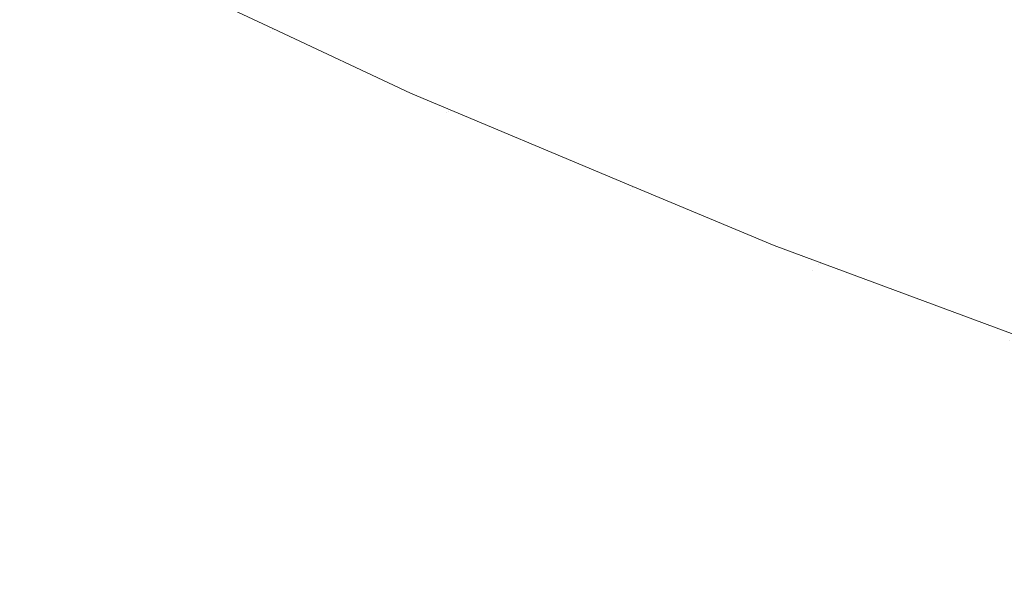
# Model space of a CAD drawing. Header units: centimetres. Extents: x -44.1 to 45.2, y 4.2 to 6.
# Tile 153 of 256: x -13.9781 to -13.9364, y 4.5194 to 4.5429. Entities that reach past the tile are written whole.
import ezdxf

# ---------------------------------------------------------------- set-up
doc = ezdxf.new("R2010")
doc.units = ezdxf.units.CM
doc.header["$LTSCALE"] = 2.54
doc.layers.add('Lucido design-1', color=7, linetype='Continuous')

# ---------------------------------------------------------------- blocks, each defined once
blk = doc.blocks.new('Gruppo-4-1')
at = {"color": 7, "linetype": 'Continuous', "lineweight": 9}
blk.add_3dface([(-43.918995, 5.900212, -2276.22217), (-43.918995, 4.300212, -2276.22217), (45.04592, 4.300212, -2276.22217), (45.04592, 5.900212, -2276.22217)], dxfattribs=at)
for points, invisible_edges in [([(-13.955397, 4.542764, -2276.692323), (-13.962727, 4.546078, -2276.692323), (-13.961945, 4.546676, -2276.689995), (-13.954643, 4.543376, -2276.689995)], 15), ([(-13.975688, 4.546456, -2276.72217), (-13.967388, 4.542555, -2276.72217), (-13.967388, 4.542555, -2276.92217), (-13.974682, 4.545983, -2276.92217)], 10), ([(-13.967388, 4.542555, -2276.72217), (-13.975688, 4.546456, -2276.72217), (-13.974665, 4.545982, -2276.71995)], 10), ([(-13.974451, 4.546137, -2276.715456), (-13.97426, 4.546275, -2276.713185), (-13.967006, 4.542802, -2276.713185), (-13.96719, 4.542661, -2276.715456)], 15), ([(-13.966766, 4.542985, -2276.710899), (-13.967006, 4.542802, -2276.713185), (-13.97426, 4.546275, -2276.713185), (-13.974012, 4.546455, -2276.710899)], 15), ([(-13.951015, 4.546321, -2276.680769), (-13.943632, 4.543175, -2276.680769), (-13.944593, 4.542348, -2276.683058), (-13.952014, 4.54551, -2276.683058)], 15), ([(-13.975043, 4.545709, -2276.930287), (-13.974913, 4.545803, -2276.928615), (-13.967637, 4.542319, -2276.928615), (-13.967762, 4.542223, -2276.930287)], 15), ([(-13.967541, 4.542392, -2276.926967), (-13.967637, 4.542319, -2276.928615), (-13.974913, 4.545803, -2276.928615), (-13.974814, 4.545875, -2276.926967)], 15), ([(-13.974814, 4.545875, -2276.926967), (-13.974745, 4.545925, -2276.925344), (-13.967474, 4.542443, -2276.925344), (-13.967541, 4.542392, -2276.926967)], 15), ([(-13.967474, 4.542443, -2276.925344), (-13.974745, 4.545925, -2276.925344), (-13.974682, 4.545983, -2276.92217)], 11), ([(-13.974682, 4.545983, -2276.92217), (-13.967388, 4.542555, -2276.92217), (-13.967474, 4.542443, -2276.925344)], 10), ([(-13.974665, 4.545982, -2276.71995), (-13.974585, 4.54604, -2276.717712), (-13.96732, 4.542561, -2276.717712), (-13.967397, 4.542502, -2276.71995)], 15), ([(-13.974665, 4.545982, -2276.71995), (-13.967397, 4.542502, -2276.71995), (-13.967388, 4.542555, -2276.72217)], 11), ([(-13.96719, 4.542661, -2276.715456), (-13.96732, 4.542561, -2276.717712), (-13.974585, 4.54604, -2276.717712), (-13.974451, 4.546137, -2276.715456)], 15), ([(-13.95609, 4.542202, -2276.694654), (-13.963446, 4.545527, -2276.694654), (-13.962727, 4.546078, -2276.692323), (-13.955397, 4.542764, -2276.692323)], 15), ([(-13.934025, 4.541972, -2276.676241), (-13.941535, 4.544983, -2276.676241), (-13.940398, 4.545963, -2276.674006), (-13.932936, 4.542971, -2276.674006)], 15), ([(-13.96811, 4.541957, -2276.933702), (-13.968334, 4.541785, -2276.935444), (-13.975635, 4.545281, -2276.935444), (-13.975403, 4.545449, -2276.933702)], 15), ([(-13.975403, 4.545449, -2276.933702), (-13.975206, 4.545591, -2276.931982), (-13.967919, 4.542102, -2276.931982), (-13.96811, 4.541957, -2276.933702)], 15), ([(-13.967762, 4.542223, -2276.930287), (-13.967919, 4.542102, -2276.931982), (-13.975206, 4.545591, -2276.931982), (-13.975043, 4.545709, -2276.930287)], 15), ([(-13.956722, 4.541689, -2276.696987), (-13.964102, 4.545024, -2276.696987), (-13.963446, 4.545527, -2276.694654), (-13.95609, 4.542202, -2276.694654)], 15), ([(-13.952014, 4.54551, -2276.683058), (-13.944593, 4.542348, -2276.683058), (-13.945494, 4.541571, -2276.68536), (-13.952952, 4.544749, -2276.68536)], 15), ([(-13.968594, 4.541586, -2276.93721), (-13.968891, 4.541358, -2276.938998), (-13.976212, 4.544863, -2276.938998), (-13.975905, 4.545086, -2276.93721)], 15), ([(-13.975905, 4.545086, -2276.93721), (-13.975635, 4.545281, -2276.935444), (-13.968334, 4.541785, -2276.935444), (-13.968594, 4.541586, -2276.93721)], 15), ([(-13.957295, 4.541224, -2276.699319), (-13.964697, 4.544569, -2276.699319), (-13.964102, 4.545024, -2276.696987), (-13.956722, 4.541689, -2276.696987)], 15), ([(-13.935059, 4.541025, -2276.678496), (-13.942613, 4.544054, -2276.678496), (-13.941535, 4.544983, -2276.676241), (-13.934025, 4.541972, -2276.676241)], 15), ([(-13.969228, 4.541101, -2276.940809), (-13.969604, 4.540813, -2276.942641), (-13.97695, 4.54433, -2276.942641), (-13.97656, 4.544612, -2276.940809)], 15), ([(-13.97656, 4.544612, -2276.940809), (-13.976212, 4.544863, -2276.938998), (-13.968891, 4.541358, -2276.938998), (-13.969228, 4.541101, -2276.940809)], 15), ([(-13.957809, 4.540807, -2276.701649), (-13.96523, 4.544161, -2276.701649), (-13.964697, 4.544569, -2276.699319), (-13.957295, 4.541224, -2276.699319)], 15), ([(-13.952952, 4.544749, -2276.68536), (-13.945494, 4.541571, -2276.68536), (-13.946336, 4.540845, -2276.687674), (-13.953828, 4.544037, -2276.687674)], 15), ([(-13.977383, 4.544017, -2276.944493), (-13.97695, 4.54433, -2276.942641), (-13.969604, 4.540813, -2276.942641), (-13.970022, 4.540493, -2276.944493)], 15), ([(-13.958264, 4.540437, -2276.703974), (-13.965703, 4.543799, -2276.703974), (-13.96523, 4.544161, -2276.701649), (-13.957809, 4.540807, -2276.701649)], 15), ([(-13.970022, 4.540493, -2276.944493), (-13.970483, 4.540139, -2276.946366), (-13.977861, 4.543672, -2276.946366), (-13.977383, 4.544017, -2276.944493)], 15), ([(-13.958662, 4.540114, -2276.706291), (-13.966115, 4.543483, -2276.706291), (-13.965703, 4.543799, -2276.703974), (-13.958264, 4.540437, -2276.703974)], 15), ([(-13.953828, 4.544037, -2276.687674), (-13.946336, 4.540845, -2276.687674), (-13.947119, 4.540171, -2276.689995), (-13.954643, 4.543376, -2276.689995)], 15), ([(-13.936035, 4.54013, -2276.680769), (-13.943632, 4.543175, -2276.680769), (-13.942613, 4.544054, -2276.678496), (-13.935059, 4.541025, -2276.678496)], 15), ([(-13.978385, 4.543292, -2276.948259), (-13.97099, 4.539752, -2276.948259), (-13.971543, 4.539328, -2276.95017), (-13.978957, 4.542878, -2276.95017)], 15), ([(-13.977861, 4.543672, -2276.946366), (-13.970483, 4.540139, -2276.946366), (-13.97099, 4.539752, -2276.948259), (-13.978385, 4.543292, -2276.948259)], 15), ([(-13.959003, 4.539837, -2276.7086), (-13.96647, 4.543212, -2276.7086), (-13.966115, 4.543483, -2276.706291), (-13.958662, 4.540114, -2276.706291)], 15), ([(-13.954643, 4.543376, -2276.689995), (-13.947119, 4.540171, -2276.689995), (-13.947844, 4.539546, -2276.692323), (-13.955397, 4.542764, -2276.692323)], 15), ([(-13.978957, 4.542878, -2276.95017), (-13.971543, 4.539328, -2276.95017), (-13.972144, 4.538868, -2276.952099), (-13.97958, 4.542428, -2276.952099)], 15), ([(-13.95952, 4.539418, -2276.713185), (-13.967006, 4.542802, -2276.713185), (-13.966766, 4.542985, -2276.710899), (-13.959289, 4.539606, -2276.710899)], 15), ([(-13.959289, 4.539606, -2276.710899), (-13.966766, 4.542985, -2276.710899), (-13.96647, 4.543212, -2276.7086), (-13.959003, 4.539837, -2276.7086)], 15), ([(-13.936956, 4.539286, -2276.683058), (-13.944593, 4.542348, -2276.683058), (-13.943632, 4.543175, -2276.680769), (-13.936035, 4.54013, -2276.680769)], 15), ([(-13.967541, 4.542392, -2276.926967), (-13.967474, 4.542443, -2276.925344), (-13.959971, 4.539052, -2276.925344), (-13.960036, 4.539, -2276.926967)], 15), ([(-13.967474, 4.542443, -2276.925344), (-13.967388, 4.542555, -2276.92217), (-13.961556, 4.539814, -2276.92217)], 9), ([(-13.961556, 4.539814, -2276.92217), (-13.959971, 4.539052, -2276.925344), (-13.967474, 4.542443, -2276.925344)], 11), ([(-13.959897, 4.539112, -2276.71995), (-13.967397, 4.542502, -2276.71995), (-13.96732, 4.542561, -2276.717712), (-13.959823, 4.539172, -2276.717712)], 15), ([(-13.961556, 4.539814, -2276.72217), (-13.967388, 4.542555, -2276.72217), (-13.967397, 4.542502, -2276.71995)], 10), ([(-13.967397, 4.542502, -2276.71995), (-13.959897, 4.539112, -2276.71995), (-13.961556, 4.539814, -2276.72217)], 11), ([(-13.967388, 4.542555, -2276.72217), (-13.961556, 4.539814, -2276.72217), (-13.961556, 4.539814, -2276.92217), (-13.967388, 4.542555, -2276.92217)], 10), ([(-13.959823, 4.539172, -2276.717712), (-13.96732, 4.542561, -2276.717712), (-13.96719, 4.542661, -2276.715456), (-13.959697, 4.539274, -2276.715456)], 15), ([(-13.959697, 4.539274, -2276.715456), (-13.96719, 4.542661, -2276.715456), (-13.967006, 4.542802, -2276.713185), (-13.95952, 4.539418, -2276.713185)], 15), ([(-13.955397, 4.542764, -2276.692323), (-13.947844, 4.539546, -2276.692323), (-13.94851, 4.538972, -2276.694654), (-13.95609, 4.542202, -2276.694654)], 15), ([(-13.97958, 4.542428, -2276.952099), (-13.972144, 4.538868, -2276.952099), (-13.972795, 4.538369, -2276.954044), (-13.980254, 4.541941, -2276.954044)], 15), ([(-13.96811, 4.541957, -2276.933702), (-13.967919, 4.542102, -2276.931982), (-13.9604, 4.538704, -2276.931982), (-13.960584, 4.538555, -2276.933702)], 15), ([(-13.960249, 4.538827, -2276.930287), (-13.9604, 4.538704, -2276.931982), (-13.967919, 4.542102, -2276.931982), (-13.967762, 4.542223, -2276.930287)], 15), ([(-13.967762, 4.542223, -2276.930287), (-13.967637, 4.542319, -2276.928615), (-13.960128, 4.538925, -2276.928615), (-13.960249, 4.538827, -2276.930287)], 15), ([(-13.960036, 4.539, -2276.926967), (-13.960128, 4.538925, -2276.928615), (-13.967637, 4.542319, -2276.928615), (-13.967541, 4.542392, -2276.926967)], 15), ([(-13.95609, 4.542202, -2276.694654), (-13.94851, 4.538972, -2276.694654), (-13.949118, 4.538449, -2276.696987), (-13.956722, 4.541689, -2276.696987)], 15), ([(-13.93782, 4.538494, -2276.68536), (-13.945494, 4.541571, -2276.68536), (-13.944593, 4.542348, -2276.683058), (-13.936956, 4.539286, -2276.683058)], 15), ([(-13.980254, 4.541941, -2276.954044), (-13.972795, 4.538369, -2276.954044), (-13.973498, 4.537832, -2276.956004), (-13.980981, 4.541415, -2276.956004)], 15), ([(-13.968594, 4.541586, -2276.93721), (-13.968334, 4.541785, -2276.935444), (-13.9608, 4.538379, -2276.935444), (-13.961051, 4.538176, -2276.93721)], 15), ([(-13.960584, 4.538555, -2276.933702), (-13.9608, 4.538379, -2276.935444), (-13.968334, 4.541785, -2276.935444), (-13.96811, 4.541957, -2276.933702)], 15), ([(-13.956722, 4.541689, -2276.696987), (-13.949118, 4.538449, -2276.696987), (-13.949668, 4.537974, -2276.699319), (-13.957295, 4.541224, -2276.699319)], 15), ([(-13.980981, 4.541415, -2276.956004), (-13.973498, 4.537832, -2276.956004), (-13.974253, 4.537253, -2276.957979), (-13.981764, 4.540849, -2276.957979)], 15), ([(-13.969228, 4.541101, -2276.940809), (-13.968891, 4.541358, -2276.938998), (-13.961337, 4.537943, -2276.938998), (-13.961661, 4.537681, -2276.940809)], 15), ([(-13.961051, 4.538176, -2276.93721), (-13.961337, 4.537943, -2276.938998), (-13.968891, 4.541358, -2276.938998), (-13.968594, 4.541586, -2276.93721)], 15), ([(-13.957295, 4.541224, -2276.699319), (-13.949668, 4.537974, -2276.699319), (-13.950162, 4.537549, -2276.701649), (-13.957809, 4.540807, -2276.701649)], 15), ([(-13.938627, 4.537755, -2276.687674), (-13.946336, 4.540845, -2276.687674), (-13.945494, 4.541571, -2276.68536), (-13.93782, 4.538494, -2276.68536)], 15), ([(-13.981764, 4.540849, -2276.957979), (-13.974253, 4.537253, -2276.957979), (-13.975064, 4.536633, -2276.959966), (-13.982603, 4.540242, -2276.959966)], 15), ([(-13.970022, 4.540493, -2276.944493), (-13.969604, 4.540813, -2276.942641), (-13.962023, 4.537386, -2276.942641), (-13.962426, 4.537059, -2276.944493)], 15), ([(-13.961661, 4.537681, -2276.940809), (-13.962023, 4.537386, -2276.942641), (-13.969604, 4.540813, -2276.942641), (-13.969228, 4.541101, -2276.940809)], 15), ([(-13.957809, 4.540807, -2276.701649), (-13.950162, 4.537549, -2276.701649), (-13.950599, 4.537172, -2276.703974), (-13.958264, 4.540437, -2276.703974)], 15), ([(-13.939377, 4.537067, -2276.689995), (-13.947119, 4.540171, -2276.689995), (-13.946336, 4.540845, -2276.687674), (-13.938627, 4.537755, -2276.687674)], 15), ([(-13.962426, 4.537059, -2276.944493), (-13.962871, 4.536698, -2276.946366), (-13.970483, 4.540139, -2276.946366), (-13.970022, 4.540493, -2276.944493)], 15), ([(-13.958264, 4.540437, -2276.703974), (-13.950599, 4.537172, -2276.703974), (-13.950982, 4.536842, -2276.706291), (-13.958662, 4.540114, -2276.706291)], 15), ([(-13.982603, 4.540242, -2276.959966), (-13.975064, 4.536633, -2276.959966), (-13.975931, 4.535969, -2276.961965), (-13.9835, 4.539593, -2276.961965)], 15), ([(-13.963359, 4.536302, -2276.948259), (-13.97099, 4.539752, -2276.948259), (-13.970483, 4.540139, -2276.946366), (-13.962871, 4.536698, -2276.946366)], 15), ([(-13.958662, 4.540114, -2276.706291), (-13.950982, 4.536842, -2276.706291), (-13.95131, 4.53656, -2276.7086), (-13.959003, 4.539837, -2276.7086)], 15), ([(-13.940071, 4.53643, -2276.692323), (-13.947844, 4.539546, -2276.692323), (-13.947119, 4.540171, -2276.689995), (-13.939377, 4.537067, -2276.689995)], 15), ([(-13.936035, 4.54013, -2276.680769), (-13.928229, 4.53719, -2276.680769), (-13.929108, 4.536331, -2276.683058), (-13.936956, 4.539286, -2276.683058)], 15), ([(-13.9835, 4.539593, -2276.961965), (-13.975931, 4.535969, -2276.961965), (-13.976855, 4.535261, -2276.963974), (-13.984457, 4.538901, -2276.963974)], 15), ([(-13.963892, 4.53587, -2276.95017), (-13.971543, 4.539328, -2276.95017), (-13.97099, 4.539752, -2276.948259), (-13.963359, 4.536302, -2276.948259)], 15), ([(-13.959971, 4.539052, -2276.925344), (-13.961556, 4.539814, -2276.92217), (-13.95216, 4.535877, -2276.92217)], 9), ([(-13.95216, 4.535877, -2276.92217), (-13.961556, 4.539814, -2276.92217), (-13.961556, 4.539814, -2276.72217), (-13.95216, 4.535877, -2276.72217)], 10), ([(-13.95216, 4.535877, -2276.72217), (-13.961556, 4.539814, -2276.72217), (-13.959897, 4.539112, -2276.71995)], 10), ([(-13.959289, 4.539606, -2276.710899), (-13.951584, 4.536323, -2276.710899), (-13.951806, 4.536132, -2276.713185), (-13.95952, 4.539418, -2276.713185)], 15), ([(-13.959003, 4.539837, -2276.7086), (-13.95131, 4.53656, -2276.7086), (-13.951584, 4.536323, -2276.710899), (-13.959289, 4.539606, -2276.710899)], 15), ([(-13.940709, 4.535845, -2276.694654), (-13.94851, 4.538972, -2276.694654), (-13.947844, 4.539546, -2276.692323), (-13.940071, 4.53643, -2276.692323)], 15), ([(-13.964471, 4.5354, -2276.952099), (-13.972144, 4.538868, -2276.952099), (-13.971543, 4.539328, -2276.95017), (-13.963892, 4.53587, -2276.95017)], 15), ([(-13.959823, 4.539172, -2276.717712), (-13.952097, 4.535881, -2276.717712), (-13.952169, 4.535819, -2276.71995), (-13.959897, 4.539112, -2276.71995)], 15), ([(-13.959897, 4.539112, -2276.71995), (-13.952169, 4.535819, -2276.71995), (-13.95216, 4.535877, -2276.72217)], 11), ([(-13.959697, 4.539274, -2276.715456), (-13.951977, 4.535985, -2276.715456), (-13.952097, 4.535881, -2276.717712), (-13.959823, 4.539172, -2276.717712)], 15), ([(-13.95952, 4.539418, -2276.713185), (-13.951806, 4.536132, -2276.713185), (-13.951977, 4.535985, -2276.715456), (-13.959697, 4.539274, -2276.715456)], 15), ([(-13.936956, 4.539286, -2276.683058), (-13.929108, 4.536331, -2276.683058), (-13.929933, 4.535525, -2276.68536), (-13.93782, 4.538494, -2276.68536)], 15), ([(-13.984457, 4.538901, -2276.963974), (-13.976855, 4.535261, -2276.963974), (-13.977839, 4.534508, -2276.96599), (-13.985476, 4.538164, -2276.96599)], 15), ([(-13.965099, 4.534891, -2276.954044), (-13.972795, 4.538369, -2276.954044), (-13.972144, 4.538868, -2276.952099), (-13.964471, 4.5354, -2276.952099)], 15), ([(-13.960584, 4.538555, -2276.933702), (-13.9604, 4.538704, -2276.931982), (-13.952652, 4.535402, -2276.931982), (-13.952828, 4.535251, -2276.933702)], 15), ([(-13.952507, 4.535528, -2276.930287), (-13.952652, 4.535402, -2276.931982), (-13.9604, 4.538704, -2276.931982), (-13.960249, 4.538827, -2276.930287)], 15), ([(-13.960249, 4.538827, -2276.930287), (-13.960128, 4.538925, -2276.928615), (-13.95239, 4.535628, -2276.928615), (-13.952507, 4.535528, -2276.930287)], 15), ([(-13.95239, 4.535628, -2276.928615), (-13.960128, 4.538925, -2276.928615), (-13.960036, 4.539, -2276.926967)], 11), ([(-13.960036, 4.539, -2276.926967), (-13.959971, 4.539052, -2276.925344), (-13.95224, 4.535758, -2276.925344)], 11), ([(-13.95224, 4.535758, -2276.925344), (-13.95239, 4.535628, -2276.928615), (-13.960036, 4.539, -2276.926967)], 11), ([(-13.95216, 4.535877, -2276.92217), (-13.95224, 4.535758, -2276.925344), (-13.959971, 4.539052, -2276.925344)], 11), ([(-13.941292, 4.535311, -2276.696987), (-13.949118, 4.538449, -2276.696987), (-13.94851, 4.538972, -2276.694654), (-13.940709, 4.535845, -2276.694654)], 15), ([(-13.965776, 4.534341, -2276.956004), (-13.973498, 4.537832, -2276.956004), (-13.972795, 4.538369, -2276.954044), (-13.965099, 4.534891, -2276.954044)], 15), ([(-13.961051, 4.538176, -2276.93721), (-13.9608, 4.538379, -2276.935444), (-13.953036, 4.535072, -2276.935444), (-13.953277, 4.534864, -2276.93721)], 15), ([(-13.952828, 4.535251, -2276.933702), (-13.953036, 4.535072, -2276.935444), (-13.9608, 4.538379, -2276.935444), (-13.960584, 4.538555, -2276.933702)], 15), ([(-13.94182, 4.534828, -2276.699319), (-13.949668, 4.537974, -2276.699319), (-13.949118, 4.538449, -2276.696987), (-13.941292, 4.535311, -2276.696987)], 15), ([(-13.93782, 4.538494, -2276.68536), (-13.929933, 4.535525, -2276.68536), (-13.930704, 4.534772, -2276.687674), (-13.938627, 4.537755, -2276.687674)], 15), ([(-13.985476, 4.538164, -2276.96599), (-13.977839, 4.534508, -2276.96599), (-13.978885, 4.533708, -2276.968013), (-13.986558, 4.537382, -2276.968013)], 15), ([(-13.961661, 4.537681, -2276.940809), (-13.961337, 4.537943, -2276.938998), (-13.953553, 4.534627, -2276.938998), (-13.953864, 4.534359, -2276.940809)], 15), ([(-13.953277, 4.534864, -2276.93721), (-13.953553, 4.534627, -2276.938998), (-13.961337, 4.537943, -2276.938998), (-13.961051, 4.538176, -2276.93721)], 15), ([(-13.942293, 4.534394, -2276.701649), (-13.950162, 4.537549, -2276.701649), (-13.949668, 4.537974, -2276.699319), (-13.94182, 4.534828, -2276.699319)], 15), ([(-13.966504, 4.53375, -2276.957979), (-13.974253, 4.537253, -2276.957979), (-13.973498, 4.537832, -2276.956004), (-13.965776, 4.534341, -2276.956004)], 15), ([(-13.953864, 4.534359, -2276.940809), (-13.954212, 4.534058, -2276.942641), (-13.962023, 4.537386, -2276.942641), (-13.961661, 4.537681, -2276.940809)], 15), ([(-13.942712, 4.53401, -2276.703974), (-13.950599, 4.537172, -2276.703974), (-13.950162, 4.537549, -2276.701649), (-13.942293, 4.534394, -2276.701649)], 15), ([(-13.938627, 4.537755, -2276.687674), (-13.930704, 4.534772, -2276.687674), (-13.931421, 4.534071, -2276.689995), (-13.939377, 4.537067, -2276.689995)], 15), ([(-13.967285, 4.533116, -2276.959966), (-13.975064, 4.536633, -2276.959966), (-13.974253, 4.537253, -2276.957979), (-13.966504, 4.53375, -2276.957979)], 15), ([(-13.954599, 4.533725, -2276.944493), (-13.955027, 4.533356, -2276.946366), (-13.962871, 4.536698, -2276.946366), (-13.962426, 4.537059, -2276.944493)], 15), ([(-13.962426, 4.537059, -2276.944493), (-13.962023, 4.537386, -2276.942641), (-13.954212, 4.534058, -2276.942641), (-13.954599, 4.533725, -2276.944493)], 15), ([(-13.943079, 4.533674, -2276.706291), (-13.950982, 4.536842, -2276.706291), (-13.950599, 4.537172, -2276.703974), (-13.942712, 4.53401, -2276.703974)], 15), ([(-13.939377, 4.537067, -2276.689995), (-13.931421, 4.534071, -2276.689995), (-13.932084, 4.533423, -2276.692323), (-13.940071, 4.53643, -2276.692323)], 15), ([(-13.96812, 4.532439, -2276.961965), (-13.975931, 4.535969, -2276.961965), (-13.975064, 4.536633, -2276.959966), (-13.967285, 4.533116, -2276.959966)], 15), ([(-13.962871, 4.536698, -2276.946366), (-13.955027, 4.533356, -2276.946366), (-13.955496, 4.532952, -2276.948259), (-13.963359, 4.536302, -2276.948259)], 15), ([(-13.943393, 4.533386, -2276.7086), (-13.95131, 4.53656, -2276.7086), (-13.950982, 4.536842, -2276.706291), (-13.943079, 4.533674, -2276.706291)], 15), ([(-13.963359, 4.536302, -2276.948259), (-13.955496, 4.532952, -2276.948259), (-13.956008, 4.532511, -2276.95017), (-13.963892, 4.53587, -2276.95017)], 15), ([(-13.943869, 4.532949, -2276.713185), (-13.951806, 4.536132, -2276.713185), (-13.951584, 4.536323, -2276.710899), (-13.943656, 4.533144, -2276.710899)], 15), ([(-13.943656, 4.533144, -2276.710899), (-13.951584, 4.536323, -2276.710899), (-13.95131, 4.53656, -2276.7086), (-13.943393, 4.533386, -2276.7086)], 15), ([(-13.940071, 4.53643, -2276.692323), (-13.932084, 4.533423, -2276.692323), (-13.932694, 4.532827, -2276.694654), (-13.940709, 4.535845, -2276.694654)], 15), ([(-13.969011, 4.531715, -2276.963974), (-13.976855, 4.535261, -2276.963974), (-13.975931, 4.535969, -2276.961965), (-13.96812, 4.532439, -2276.961965)], 15), ([(-13.963892, 4.53587, -2276.95017), (-13.956008, 4.532511, -2276.95017), (-13.956565, 4.532031, -2276.952099), (-13.964471, 4.5354, -2276.952099)], 15), ([(-13.95224, 4.535758, -2276.925344), (-13.95216, 4.535877, -2276.92217), (-13.946186, 4.533373, -2276.92217)], 9), ([(-13.944216, 4.532631, -2276.71995), (-13.952169, 4.535819, -2276.71995), (-13.952097, 4.535881, -2276.717712), (-13.944147, 4.532694, -2276.717712)], 15), ([(-13.946186, 4.533373, -2276.72217), (-13.95216, 4.535877, -2276.72217), (-13.952169, 4.535819, -2276.71995)], 10), ([(-13.952169, 4.535819, -2276.71995), (-13.944216, 4.532631, -2276.71995), (-13.946186, 4.533373, -2276.72217)], 11), ([(-13.95216, 4.535877, -2276.72217), (-13.946186, 4.533373, -2276.72217), (-13.946186, 4.533373, -2276.92217), (-13.95216, 4.535877, -2276.92217)], 10), ([(-13.944147, 4.532694, -2276.717712), (-13.952097, 4.535881, -2276.717712), (-13.951977, 4.535985, -2276.715456), (-13.944032, 4.5328, -2276.715456)], 15), ([(-13.944032, 4.5328, -2276.715456), (-13.951977, 4.535985, -2276.715456), (-13.951806, 4.536132, -2276.713185), (-13.943869, 4.532949, -2276.713185)], 15), ([(-13.940709, 4.535845, -2276.694654), (-13.932694, 4.532827, -2276.694654), (-13.933251, 4.532284, -2276.696987), (-13.941292, 4.535311, -2276.696987)], 15), ([(-13.964471, 4.5354, -2276.952099), (-13.956565, 4.532031, -2276.952099), (-13.957168, 4.531512, -2276.954044), (-13.965099, 4.534891, -2276.954044)], 15), ([(-13.952828, 4.535251, -2276.933702), (-13.952652, 4.535402, -2276.931982), (-13.94468, 4.532206, -2276.931982), (-13.944848, 4.532051, -2276.933702)], 15), ([(-13.94454, 4.532334, -2276.930287), (-13.94468, 4.532206, -2276.931982), (-13.952652, 4.535402, -2276.931982), (-13.952507, 4.535528, -2276.930287)], 15), ([(-13.952507, 4.535528, -2276.930287), (-13.95239, 4.535628, -2276.928615), (-13.944428, 4.532436, -2276.928615), (-13.94454, 4.532334, -2276.930287)], 15), ([(-13.944428, 4.532436, -2276.928615), (-13.95239, 4.535628, -2276.928615), (-13.95224, 4.535758, -2276.925344), (-13.944284, 4.532568, -2276.925344)], 15), ([(-13.946186, 4.533373, -2276.92217), (-13.944284, 4.532568, -2276.925344), (-13.95224, 4.535758, -2276.925344)], 11), ([(-13.969959, 4.530946, -2276.96599), (-13.977839, 4.534508, -2276.96599), (-13.976855, 4.535261, -2276.963974), (-13.969011, 4.531715, -2276.963974)], 15), ([(-13.953277, 4.534864, -2276.93721), (-13.953036, 4.535072, -2276.935444), (-13.945047, 4.531869, -2276.935444), (-13.945278, 4.531657, -2276.93721)], 15), ([(-13.944848, 4.532051, -2276.933702), (-13.945047, 4.531869, -2276.935444), (-13.953036, 4.535072, -2276.935444), (-13.952828, 4.535251, -2276.933702)], 15), ([(-13.941292, 4.535311, -2276.696987), (-13.933251, 4.532284, -2276.696987), (-13.933754, 4.531791, -2276.699319), (-13.94182, 4.534828, -2276.699319)], 15), ([(-13.965099, 4.534891, -2276.954044), (-13.957168, 4.531512, -2276.954044), (-13.957818, 4.530951, -2276.956004), (-13.965776, 4.534341, -2276.956004)], 15), ([(-13.953864, 4.534359, -2276.940809), (-13.953553, 4.534627, -2276.938998), (-13.945542, 4.531415, -2276.938998), (-13.94584, 4.531142, -2276.940809)], 15), ([(-13.945278, 4.531657, -2276.93721), (-13.945542, 4.531415, -2276.938998), (-13.953553, 4.534627, -2276.938998), (-13.953277, 4.534864, -2276.93721)], 15), ([(-13.94182, 4.534828, -2276.699319), (-13.933754, 4.531791, -2276.699319), (-13.934206, 4.531349, -2276.701649), (-13.942293, 4.534394, -2276.701649)], 15), ([(-13.970966, 4.530128, -2276.968013), (-13.978885, 4.533708, -2276.968013), (-13.977839, 4.534508, -2276.96599), (-13.969959, 4.530946, -2276.96599)], 15), ([(-13.965776, 4.534341, -2276.956004), (-13.957818, 4.530951, -2276.956004), (-13.958518, 4.530348, -2276.957979), (-13.966504, 4.53375, -2276.957979)], 15), ([(-13.94584, 4.531142, -2276.940809), (-13.946174, 4.530836, -2276.942641), (-13.954212, 4.534058, -2276.942641), (-13.953864, 4.534359, -2276.940809)], 15), ([(-13.942293, 4.534394, -2276.701649), (-13.934206, 4.531349, -2276.701649), (-13.934607, 4.530958, -2276.703974), (-13.942712, 4.53401, -2276.703974)], 15), ([(-13.972034, 4.529262, -2276.97004), (-13.979992, 4.53286, -2276.97004), (-13.978885, 4.533708, -2276.968013), (-13.970966, 4.530128, -2276.968013)], 15), ([(-13.966504, 4.53375, -2276.957979), (-13.958518, 4.530348, -2276.957979), (-13.959269, 4.529701, -2276.959966), (-13.967285, 4.533116, -2276.959966)], 15), ([(-13.946545, 4.530496, -2276.944493), (-13.946955, 4.53012, -2276.946366), (-13.955027, 4.533356, -2276.946366), (-13.954599, 4.533725, -2276.944493)], 15), ([(-13.954599, 4.533725, -2276.944493), (-13.954212, 4.534058, -2276.942641), (-13.946174, 4.530836, -2276.942641), (-13.946545, 4.530496, -2276.944493)], 15), ([(-13.942712, 4.53401, -2276.703974), (-13.934607, 4.530958, -2276.703974), (-13.934957, 4.530616, -2276.706291), (-13.943079, 4.533674, -2276.706291)], 15), ([(-13.955496, 4.532952, -2276.948259), (-13.955027, 4.533356, -2276.946366), (-13.946955, 4.53012, -2276.946366), (-13.947404, 4.529708, -2276.948259)], 15), ([(-13.944284, 4.532568, -2276.925344), (-13.946186, 4.533373, -2276.92217), (-13.936034, 4.529617, -2276.92217)], 9), ([(-13.936034, 4.529617, -2276.92217), (-13.946186, 4.533373, -2276.92217), (-13.946186, 4.533373, -2276.72217), (-13.936034, 4.529617, -2276.72217)], 10), ([(-13.936034, 4.529617, -2276.72217), (-13.946186, 4.533373, -2276.72217), (-13.944216, 4.532631, -2276.71995)], 10), ([(-13.943393, 4.533386, -2276.7086), (-13.935257, 4.530323, -2276.7086), (-13.935509, 4.530077, -2276.710899), (-13.943656, 4.533144, -2276.710899)], 15), ([(-13.943079, 4.533674, -2276.706291), (-13.934957, 4.530616, -2276.706291), (-13.935257, 4.530323, -2276.7086), (-13.943393, 4.533386, -2276.7086)], 15), ([(-13.973162, 4.528346, -2276.972069), (-13.981164, 4.531963, -2276.972069), (-13.979992, 4.53286, -2276.97004), (-13.972034, 4.529262, -2276.97004)], 15), ([(-13.967285, 4.533116, -2276.959966), (-13.959269, 4.529701, -2276.959966), (-13.960071, 4.529009, -2276.961965), (-13.96812, 4.532439, -2276.961965)], 15), ([(-13.947404, 4.529708, -2276.948259), (-13.947895, 4.529258, -2276.95017), (-13.956008, 4.532511, -2276.95017), (-13.955496, 4.532952, -2276.948259)], 15), ([(-13.943869, 4.532949, -2276.713185), (-13.935712, 4.529878, -2276.713185), (-13.935868, 4.529726, -2276.715456), (-13.944032, 4.5328, -2276.715456)], 15), ([(-13.943656, 4.533144, -2276.710899), (-13.935509, 4.530077, -2276.710899), (-13.935712, 4.529878, -2276.713185), (-13.943869, 4.532949, -2276.713185)], 15), ([(-13.948429, 4.528769, -2276.952099), (-13.956565, 4.532031, -2276.952099), (-13.956008, 4.532511, -2276.95017), (-13.947895, 4.529258, -2276.95017)], 15), ([(-13.944284, 4.532568, -2276.925344), (-13.936109, 4.52949, -2276.925344), (-13.936247, 4.529356, -2276.928615), (-13.944428, 4.532436, -2276.928615)], 15), ([(-13.936034, 4.529617, -2276.92217), (-13.936109, 4.52949, -2276.925344), (-13.944284, 4.532568, -2276.925344)], 11), ([(-13.944147, 4.532694, -2276.717712), (-13.935978, 4.529618, -2276.717712), (-13.936044, 4.529554, -2276.71995), (-13.944216, 4.532631, -2276.71995)], 15), ([(-13.944216, 4.532631, -2276.71995), (-13.936044, 4.529554, -2276.71995), (-13.936034, 4.529617, -2276.72217)], 11), ([(-13.944032, 4.5328, -2276.715456), (-13.935868, 4.529726, -2276.715456), (-13.935978, 4.529618, -2276.717712), (-13.944147, 4.532694, -2276.717712)], 15), ([(-13.96812, 4.532439, -2276.961965), (-13.960071, 4.529009, -2276.961965), (-13.960928, 4.528272, -2276.963974), (-13.969011, 4.531715, -2276.963974)], 15), ([(-13.949007, 4.52824, -2276.954044), (-13.957168, 4.531512, -2276.954044), (-13.956565, 4.532031, -2276.952099), (-13.948429, 4.528769, -2276.952099)], 15), ([(-13.936648, 4.528964, -2276.933702), (-13.936838, 4.528778, -2276.935444), (-13.945047, 4.531869, -2276.935444), (-13.944848, 4.532051, -2276.933702)], 15), ([(-13.944848, 4.532051, -2276.933702), (-13.94468, 4.532206, -2276.931982), (-13.936487, 4.529121, -2276.931982), (-13.936648, 4.528964, -2276.933702)], 15), ([(-13.936487, 4.529121, -2276.931982), (-13.94468, 4.532206, -2276.931982), (-13.94454, 4.532334, -2276.930287)], 11), ([(-13.94454, 4.532334, -2276.930287), (-13.944428, 4.532436, -2276.928615), (-13.936247, 4.529356, -2276.928615)], 11), ([(-13.936247, 4.529356, -2276.928615), (-13.936487, 4.529121, -2276.931982), (-13.94454, 4.532334, -2276.930287)], 11), ([(-13.974354, 4.527379, -2276.974099), (-13.982401, 4.531016, -2276.974099), (-13.981164, 4.531963, -2276.972069), (-13.973162, 4.528346, -2276.972069)], 15), ([(-13.969011, 4.531715, -2276.963974), (-13.960928, 4.528272, -2276.963974), (-13.961839, 4.527486, -2276.96599), (-13.969959, 4.530946, -2276.96599)], 15), ([(-13.937059, 4.528563, -2276.93721), (-13.937311, 4.528316, -2276.938998), (-13.945542, 4.531415, -2276.938998), (-13.945278, 4.531657, -2276.93721)], 15), ([(-13.945278, 4.531657, -2276.93721), (-13.945047, 4.531869, -2276.935444), (-13.936838, 4.528778, -2276.935444), (-13.937059, 4.528563, -2276.93721)], 15), ([(-13.94963, 4.527668, -2276.956004), (-13.957818, 4.530951, -2276.956004), (-13.957168, 4.531512, -2276.954044), (-13.949007, 4.52824, -2276.954044)], 15), ([(-13.94584, 4.531142, -2276.940809), (-13.945542, 4.531415, -2276.938998), (-13.937311, 4.528316, -2276.938998), (-13.937596, 4.528038, -2276.940809)], 15), ([(-13.97561, 4.52636, -2276.976126), (-13.983704, 4.530018, -2276.976126), (-13.982401, 4.531016, -2276.974099), (-13.974354, 4.527379, -2276.974099)], 15), ([(-13.969959, 4.530946, -2276.96599), (-13.961839, 4.527486, -2276.96599), (-13.962807, 4.526652, -2276.968013), (-13.970966, 4.530128, -2276.968013)], 15), ([(-13.950301, 4.527053, -2276.957979), (-13.958518, 4.530348, -2276.957979), (-13.957818, 4.530951, -2276.956004), (-13.94963, 4.527668, -2276.956004)], 15), ([(-13.946545, 4.530496, -2276.944493), (-13.946174, 4.530836, -2276.942641), (-13.937915, 4.527726, -2276.942641), (-13.938269, 4.52738, -2276.944493)], 15), ([(-13.937596, 4.528038, -2276.940809), (-13.937915, 4.527726, -2276.942641), (-13.946174, 4.530836, -2276.942641), (-13.94584, 4.531142, -2276.940809)], 15), ([(-13.938269, 4.52738, -2276.944493), (-13.93866, 4.526997, -2276.946366), (-13.946955, 4.53012, -2276.946366), (-13.946545, 4.530496, -2276.944493)], 15), ([(-13.976931, 4.525287, -2276.978149), (-13.985075, 4.528968, -2276.978149), (-13.983704, 4.530018, -2276.976126), (-13.97561, 4.52636, -2276.976126)], 15), ([(-13.970966, 4.530128, -2276.968013), (-13.962807, 4.526652, -2276.968013), (-13.963833, 4.525768, -2276.97004), (-13.972034, 4.529262, -2276.97004)], 15), ([(-13.95102, 4.526394, -2276.959966), (-13.959269, 4.529701, -2276.959966), (-13.958518, 4.530348, -2276.957979), (-13.950301, 4.527053, -2276.957979)], 15), ([(-13.947404, 4.529708, -2276.948259), (-13.946955, 4.53012, -2276.946366), (-13.93866, 4.526997, -2276.946366), (-13.93909, 4.526578, -2276.948259)], 15), ([(-13.951789, 4.525689, -2276.961965), (-13.960071, 4.529009, -2276.961965), (-13.959269, 4.529701, -2276.959966), (-13.95102, 4.526394, -2276.959966)], 15), ([(-13.93909, 4.526578, -2276.948259), (-13.939558, 4.52612, -2276.95017), (-13.947895, 4.529258, -2276.95017), (-13.947404, 4.529708, -2276.948259)], 15), ([(-13.972034, 4.529262, -2276.97004), (-13.963833, 4.525768, -2276.97004), (-13.964918, 4.524833, -2276.972069), (-13.973162, 4.528346, -2276.972069)], 15), ([(-13.947895, 4.529258, -2276.95017), (-13.939558, 4.52612, -2276.95017), (-13.940068, 4.525622, -2276.952099), (-13.948429, 4.528769, -2276.952099)], 15), ([(-13.936648, 4.528964, -2276.933702), (-13.936487, 4.529121, -2276.931982), (-13.928079, 4.526156, -2276.931982), (-13.928233, 4.525995, -2276.933702)], 15), ([(-13.928079, 4.526156, -2276.931982), (-13.936487, 4.529121, -2276.931982), (-13.936247, 4.529356, -2276.928615), (-13.927851, 4.526394, -2276.928615)], 15), ([(-13.978319, 4.524161, -2276.980164), (-13.986515, 4.527866, -2276.980164), (-13.985075, 4.528968, -2276.978149), (-13.976931, 4.525287, -2276.978149)], 15), ([(-13.95261, 4.524937, -2276.963974), (-13.960928, 4.528272, -2276.963974), (-13.960071, 4.529009, -2276.961965), (-13.951789, 4.525689, -2276.961965)], 15), ([(-13.948429, 4.528769, -2276.952099), (-13.940068, 4.525622, -2276.952099), (-13.94062, 4.525082, -2276.954044), (-13.949007, 4.52824, -2276.954044)], 15), ([(-13.937059, 4.528563, -2276.93721), (-13.936838, 4.528778, -2276.935444), (-13.928414, 4.525806, -2276.935444), (-13.928624, 4.525587, -2276.93721)], 15), ([(-13.928233, 4.525995, -2276.933702), (-13.928414, 4.525806, -2276.935444), (-13.936838, 4.528778, -2276.935444), (-13.936648, 4.528964, -2276.933702)], 15), ([(-13.973162, 4.528346, -2276.972069), (-13.964918, 4.524833, -2276.972069), (-13.966063, 4.523846, -2276.974099), (-13.974354, 4.527379, -2276.974099)], 15), ([(-13.937596, 4.528038, -2276.940809), (-13.937311, 4.528316, -2276.938998), (-13.928864, 4.525336, -2276.938998), (-13.929135, 4.525053, -2276.940809)], 15), ([(-13.928624, 4.525587, -2276.93721), (-13.928864, 4.525336, -2276.938998), (-13.937311, 4.528316, -2276.938998), (-13.937059, 4.528563, -2276.93721)], 15), ([(-13.953483, 4.524136, -2276.96599), (-13.961839, 4.527486, -2276.96599), (-13.960928, 4.528272, -2276.963974), (-13.95261, 4.524937, -2276.963974)], 15), ([(-13.949007, 4.52824, -2276.954044), (-13.94062, 4.525082, -2276.954044), (-13.941216, 4.5245, -2276.956004), (-13.94963, 4.527668, -2276.956004)], 15), ([(-13.929135, 4.525053, -2276.940809), (-13.929439, 4.524736, -2276.942641), (-13.937915, 4.527726, -2276.942641), (-13.937596, 4.528038, -2276.940809)], 15), ([(-13.954411, 4.523286, -2276.968013), (-13.962807, 4.526652, -2276.968013), (-13.961839, 4.527486, -2276.96599), (-13.953483, 4.524136, -2276.96599)], 15), ([(-13.94963, 4.527668, -2276.956004), (-13.941216, 4.5245, -2276.956004), (-13.941857, 4.523874, -2276.957979), (-13.950301, 4.527053, -2276.957979)], 15), ([(-13.938269, 4.52738, -2276.944493), (-13.937915, 4.527726, -2276.942641), (-13.929439, 4.524736, -2276.942641), (-13.929776, 4.524384, -2276.944493)], 15), ([(-13.974354, 4.527379, -2276.974099), (-13.966063, 4.523846, -2276.974099), (-13.96727, 4.522806, -2276.976126), (-13.97561, 4.52636, -2276.976126)], 15), ([(-13.950301, 4.527053, -2276.957979), (-13.941857, 4.523874, -2276.957979), (-13.942544, 4.523203, -2276.959966), (-13.95102, 4.526394, -2276.959966)], 15), ([(-13.929776, 4.524384, -2276.944493), (-13.930149, 4.523995, -2276.946366), (-13.93866, 4.526997, -2276.946366), (-13.938269, 4.52738, -2276.944493)], 15), ([(-13.955394, 4.522385, -2276.97004), (-13.963833, 4.525768, -2276.97004), (-13.962807, 4.526652, -2276.968013), (-13.954411, 4.523286, -2276.968013)], 15), ([(-13.93909, 4.526578, -2276.948259), (-13.93866, 4.526997, -2276.946366), (-13.930149, 4.523995, -2276.946366), (-13.930557, 4.523568, -2276.948259)], 15), ([(-13.97561, 4.52636, -2276.976126), (-13.96727, 4.522806, -2276.976126), (-13.96854, 4.521712, -2276.978149), (-13.976931, 4.525287, -2276.978149)], 15), ([(-13.95102, 4.526394, -2276.959966), (-13.942544, 4.523203, -2276.959966), (-13.943278, 4.522485, -2276.961965), (-13.951789, 4.525689, -2276.961965)], 15), ([(-13.930557, 4.523568, -2276.948259), (-13.931004, 4.523102, -2276.95017), (-13.939558, 4.52612, -2276.95017), (-13.93909, 4.526578, -2276.948259)], 15), ([(-13.931489, 4.522595, -2276.952099), (-13.940068, 4.525622, -2276.952099), (-13.939558, 4.52612, -2276.95017), (-13.931004, 4.523102, -2276.95017)], 15), ([(-13.956433, 4.521432, -2276.972069), (-13.964918, 4.524833, -2276.972069), (-13.963833, 4.525768, -2276.97004), (-13.955394, 4.522385, -2276.97004)], 15), ([(-13.951789, 4.525689, -2276.961965), (-13.943278, 4.522485, -2276.961965), (-13.944062, 4.521719, -2276.963974), (-13.95261, 4.524937, -2276.963974)], 15), ([(-13.932014, 4.522046, -2276.954044), (-13.94062, 4.525082, -2276.954044), (-13.940068, 4.525622, -2276.952099), (-13.931489, 4.522595, -2276.952099)], 15), ([(-13.976931, 4.525287, -2276.978149), (-13.96854, 4.521712, -2276.978149), (-13.969873, 4.520563, -2276.980164), (-13.978319, 4.524161, -2276.980164)], 15), ([(-13.932581, 4.521454, -2276.956004), (-13.941216, 4.5245, -2276.956004), (-13.94062, 4.525082, -2276.954044), (-13.932014, 4.522046, -2276.954044)], 15), ([(-13.957531, 4.520426, -2276.974099), (-13.966063, 4.523846, -2276.974099), (-13.964918, 4.524833, -2276.972069), (-13.956433, 4.521432, -2276.972069)], 15), ([(-13.95261, 4.524937, -2276.963974), (-13.944062, 4.521719, -2276.963974), (-13.944897, 4.520903, -2276.96599), (-13.953483, 4.524136, -2276.96599)], 15), ([(-13.978319, 4.524161, -2276.980164), (-13.969873, 4.520563, -2276.980164), (-13.971272, 4.519358, -2276.98217), (-13.979774, 4.52298, -2276.98217)], 15), ([(-13.953483, 4.524136, -2276.96599), (-13.944897, 4.520903, -2276.96599), (-13.945783, 4.520038, -2276.968013), (-13.954411, 4.523286, -2276.968013)], 15), ([(-13.933191, 4.520817, -2276.957979), (-13.941857, 4.523874, -2276.957979), (-13.941216, 4.5245, -2276.956004), (-13.932581, 4.521454, -2276.956004)], 15), ([(-13.958688, 4.519366, -2276.976126), (-13.96727, 4.522806, -2276.976126), (-13.966063, 4.523846, -2276.974099), (-13.957531, 4.520426, -2276.974099)], 15), ([(-13.933845, 4.520134, -2276.959966), (-13.942544, 4.523203, -2276.959966), (-13.941857, 4.523874, -2276.957979), (-13.933191, 4.520817, -2276.957979)], 15), ([(-13.954411, 4.523286, -2276.968013), (-13.945783, 4.520038, -2276.968013), (-13.946722, 4.51912, -2276.97004), (-13.955394, 4.522385, -2276.97004)], 15), ([(-13.979774, 4.52298, -2276.98217), (-13.971272, 4.519358, -2276.98217), (-13.972736, 4.518096, -2276.984163), (-13.981297, 4.521744, -2276.984163)], 15), ([(-13.934545, 4.519404, -2276.961965), (-13.943278, 4.522485, -2276.961965), (-13.942544, 4.523203, -2276.959966), (-13.933845, 4.520134, -2276.959966)], 15), ([(-13.959905, 4.51825, -2276.978149), (-13.96854, 4.521712, -2276.978149), (-13.96727, 4.522806, -2276.976126), (-13.958688, 4.519366, -2276.976126)], 15), ([(-13.935291, 4.518625, -2276.963974), (-13.944062, 4.521719, -2276.963974), (-13.943278, 4.522485, -2276.961965), (-13.934545, 4.519404, -2276.961965)], 15), ([(-13.955394, 4.522385, -2276.97004), (-13.946722, 4.51912, -2276.97004), (-13.947715, 4.518149, -2276.972069), (-13.956433, 4.521432, -2276.972069)], 15), ([(-13.981297, 4.521744, -2276.984163), (-13.972736, 4.518096, -2276.984163), (-13.974266, 4.516778, -2276.986141), (-13.982889, 4.520452, -2276.986141)], 15), ([(-13.961182, 4.517079, -2276.980164), (-13.969873, 4.520563, -2276.980164), (-13.96854, 4.521712, -2276.978149), (-13.959905, 4.51825, -2276.978149)], 15), ([(-13.936086, 4.517795, -2276.96599), (-13.944897, 4.520903, -2276.96599), (-13.944062, 4.521719, -2276.963974), (-13.935291, 4.518625, -2276.963974)], 15), ([(-13.956433, 4.521432, -2276.972069), (-13.947715, 4.518149, -2276.972069), (-13.948764, 4.517125, -2276.974099), (-13.957531, 4.520426, -2276.974099)], 15), ([(-13.936929, 4.516914, -2276.968013), (-13.945783, 4.520038, -2276.968013), (-13.944897, 4.520903, -2276.96599), (-13.936086, 4.517795, -2276.96599)], 15), ([(-13.982889, 4.520452, -2276.986141), (-13.974266, 4.516778, -2276.986141), (-13.975863, 4.515402, -2276.988101), (-13.984551, 4.519103, -2276.988101)], 15), ([(-13.962523, 4.51585, -2276.98217), (-13.971272, 4.519358, -2276.98217), (-13.969873, 4.520563, -2276.980164), (-13.961182, 4.517079, -2276.980164)], 15), ([(-13.957531, 4.520426, -2276.974099), (-13.948764, 4.517125, -2276.974099), (-13.949869, 4.516045, -2276.976126), (-13.958688, 4.519366, -2276.976126)], 15), ([(-13.937823, 4.515981, -2276.97004), (-13.946722, 4.51912, -2276.97004), (-13.945783, 4.520038, -2276.968013), (-13.936929, 4.516914, -2276.968013)], 15)]:
    blk.add_3dface(points, dxfattribs=dict(at, invisible_edges=invisible_edges))
blk = doc.blocks.new('Gruppo-5-1')
at = {"color": 7}
blk.add_blockref('Gruppo-4-1', (0, 0), dxfattribs=at)

msp = doc.modelspace()

# ---------------------------------------------------------------- block references
at = {"layer": 'Lucido design-1', "color": 7}
msp.add_blockref('Gruppo-5-1', (0, 0), dxfattribs=at)

doc.saveas('drawing.dxf')
